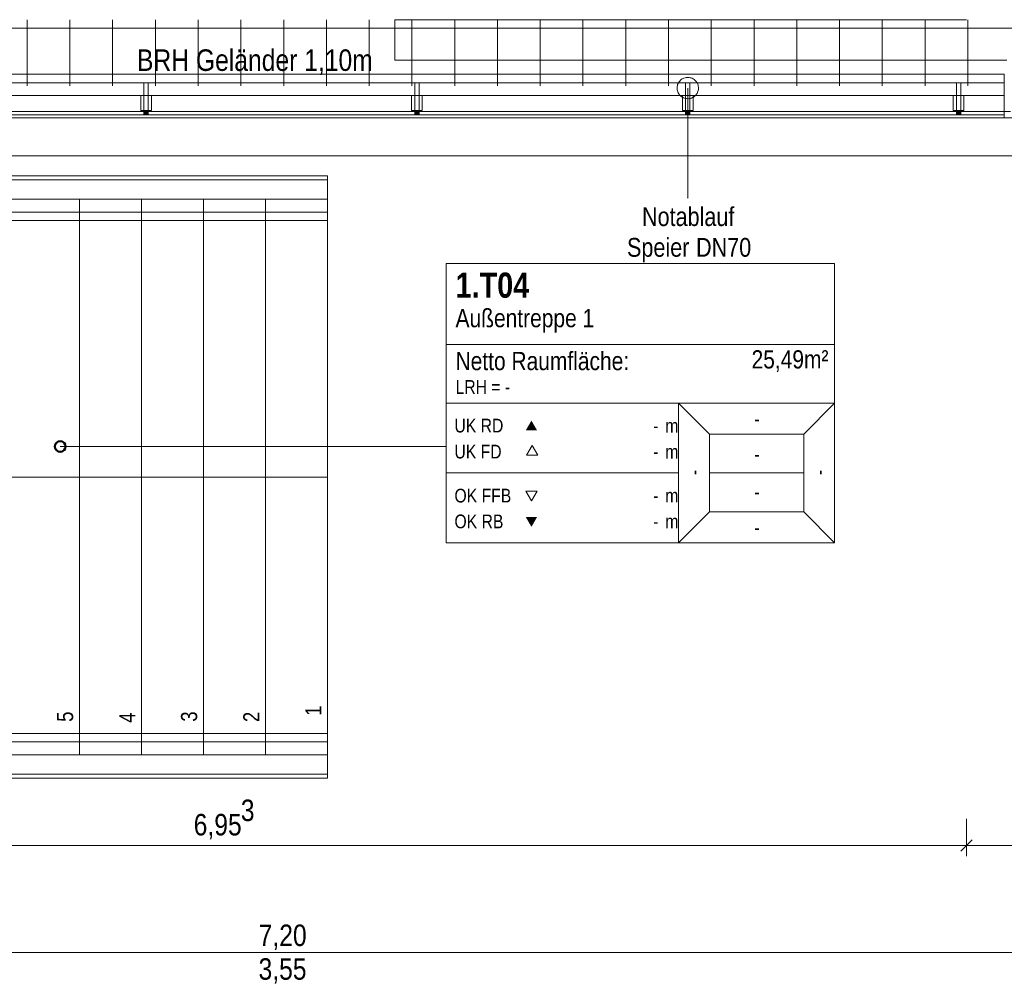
# Model space of a CAD drawing. Extents: x -1920 to 300, y 62 to 656.
# Tile 5 of 60: x -1714 to -1668, y 113 to 159. Entities that reach past the tile are written whole.
import ezdxf
from ezdxf.lldxf.tags import DXFTag

# ---------------------------------------------------------------- set-up
doc = ezdxf.new("R2010")
doc.units = 0
doc.layers.get('0').update_dxf_attribs({"lineweight": 35})
for name, color, linetype, lineweight, true_color in [('30 -33 Aussenwände- 7 Fassade_ Elemente', 7, 'Continuous', 9, 0x00aacc), ('30 -34 Innenwände- 6 Elemente', 7, 'Continuous', 9, 0xff6633), ('30 -35 Decken- 2.2 Treppen Außen', 7, 'Continuous', 9, 0x009999), ('30 -36 Dächer- 3 Dachbeläge', 7, 'Continuous', 15, 0x9999ff), ('30 -36 Dächer- 4 Dachbekleidungen', 7, 'Continuous', 9, 0xccccff), ('70 -72 Beschriftung- 1 Beschriftung allgemein', 7, 'Continuous', 9, 0xff6633), ('70 -75 Raumstempel- 1 Raumstempel', 1, 'Continuous', 50, 0xff0000), ('70 -75 Raumstempel-2 Verweislinie', 1, 'Continuous', 9, 0xff0000), ('70 -76 Bemaßung- 2 Allgemein', 9, 'Continuous', 5, 0x808080)]:
    doc.layers.add(name, color=color, linetype=linetype, lineweight=lineweight, true_color=true_color)
for name, color, linetype, lineweight in [('40 -41 Abwasser_Wasser_Gas- 2 Wasser-1', 7, 'Continuous', 15), ('60- 61 allgemeine Ausstattung- 4 Terrassen', 7, 'Continuous', 9), ('70 -71 Achsen- 1 Gebäudeachsen', 7, 'STRICHPUNKT2-A06G9HJF8I', 18)]:
    doc.layers.add(name, color=color, linetype=linetype, lineweight=lineweight)
doc.styles.get("Standard").update_dxf_attribs({"font": 'ARIALN.TTF'})
tags = doc.linetypes.add('grob-A06G9HJG8I', pattern=[14, 3, -8, 3]).pattern_tags.tags
tags[8:9] = [DXFTag(74, 4), DXFTag(75, 0), DXFTag(340, '0'), DXFTag(46, 0.0), DXFTag(50, 0.0), DXFTag(44, 0.0), DXFTag(45, 0.0)]
tags[6:7] = [DXFTag(74, 4), DXFTag(75, 0), DXFTag(340, '0'), DXFTag(46, 0.0), DXFTag(50, 0.0), DXFTag(44, 0.0), DXFTag(45, 0.0)]
tags[4:5] = [DXFTag(74, 4), DXFTag(75, 0), DXFTag(340, '0'), DXFTag(46, 0.0), DXFTag(50, 0.0), DXFTag(44, 0.0), DXFTag(45, 0.0)]
tags = doc.linetypes.add('STRICHPUNKT2-A06G9HJF8I', pattern=[12.7, 6.35, -3.175, 0, -3.175]).pattern_tags.tags
tags[10:11] = [DXFTag(74, 4), DXFTag(75, 0), DXFTag(340, '0'), DXFTag(46, 0.0), DXFTag(50, 0.0), DXFTag(44, 0.0), DXFTag(45, 0.0)]
tags[8:9] = [DXFTag(74, 4), DXFTag(75, 0), DXFTag(340, '0'), DXFTag(46, 0.0), DXFTag(50, 0.0), DXFTag(44, 0.0), DXFTag(45, 0.0)]
tags[6:7] = [DXFTag(74, 4), DXFTag(75, 0), DXFTag(340, '0'), DXFTag(46, 0.0), DXFTag(50, 0.0), DXFTag(44, 0.0), DXFTag(45, 0.0)]
tags[4:5] = [DXFTag(74, 4), DXFTag(75, 0), DXFTag(340, '0'), DXFTag(46, 0.0), DXFTag(50, 0.0), DXFTag(44, 0.0), DXFTag(45, 0.0)]

# ---------------------------------------------------------------- blocks, each defined once
blk = doc.blocks.new('Referenz-A06G9HJH8I', base_point=(-1905.787, 86.892))
at = {"layer": '30 -33 Aussenwände- 7 Fassade_ Elemente', "color": 0, "linetype": 'grob-A06G9HJG8I', "ltscale": 0.13}
for p, q in [((-1696.531, 158.542), (-1696.531, 156.642)), ((-1696.531, 156.642), (-1667.914, 156.642))]:
    blk.add_line(p, q, dxfattribs=at)
at = {"layer": '30 -33 Aussenwände- 7 Fassade_ Elemente', "color": 0, "linetype": 'Continuous', "ltscale": 0.13}
blk.add_line((-1667.731, 154.242), (-1791.881, 154.242), dxfattribs=at)
at = {"layer": '30 -33 Aussenwände- 7 Fassade_ Elemente', "color": 0}
for p, q in [((-1739.131, 153.942), (-1664.531, 153.942)), ((-1664.531, 152.172), (-1739.131, 152.172))]:
    blk.add_line(p, q, dxfattribs=at)
at = {"layer": '30 -34 Innenwände- 6 Elemente', "color": 0, "linetype": 'Continuous', "ltscale": 0.13}
for p, q in [((-1668.031, 155.992), (-1793.981, 155.992)), ((-1668.031, 155.592), (-1668.031, 155.992)), ((-1793.581, 155.592), (-1668.031, 155.592)), ((-1668.031, 154.992), (-1792.981, 154.992)), ((-1668.031, 154.092), (-1668.031, 154.992)), ((-1792.081, 154.092), (-1668.031, 154.092))]:
    blk.add_line(p, q, dxfattribs=at)
at = {"layer": '30 -35 Decken- 2.2 Treppen Außen', "color": 0, "linetype": 'Continuous', "ltscale": 0.13}
for p, q in [((-1699.681, 151.242), (-1790.081, 151.242)), ((-1699.681, 150.142), (-1699.681, 151.242)), ((-1790.081, 151.042), (-1699.681, 151.042)), ((-1699.681, 151.042), (-1699.681, 150.142)), ((-1790.081, 150.142), (-1699.681, 150.142)), ((-1711.281, 150.142), (-1714.181, 150.142)), ((-1708.381, 150.142), (-1711.281, 150.142)), ((-1711.281, 150.142), (-1711.281, 124.142)), ((-1708.381, 150.142), (-1708.381, 124.142)), ((-1705.481, 150.142), (-1708.381, 150.142)), ((-1705.481, 150.142), (-1705.481, 124.142)), ((-1702.581, 150.142), (-1705.481, 150.142)), ((-1702.581, 150.142), (-1702.581, 124.142)), ((-1699.681, 150.142), (-1702.581, 150.142)), ((-1699.681, 150.142), (-1699.681, 124.142)), ((-1790.081, 149.542), (-1699.681, 149.542)), ((-1699.681, 149.542), (-1699.681, 149.142)), ((-1699.681, 149.142), (-1790.081, 149.142)), ((-1699.681, 137.142), (-1790.081, 137.142)), ((-1699.681, 125.142), (-1790.081, 125.142)), ((-1699.681, 124.742), (-1699.681, 125.142)), ((-1790.081, 124.742), (-1699.681, 124.742)), ((-1699.681, 124.142), (-1790.081, 124.142)), ((-1711.281, 124.142), (-1714.181, 124.142)), ((-1708.381, 124.142), (-1711.281, 124.142)), ((-1705.481, 124.142), (-1708.381, 124.142)), ((-1702.581, 124.142), (-1705.481, 124.142)), ((-1699.681, 124.142), (-1702.581, 124.142)), ((-1699.681, 123.042), (-1699.681, 124.142)), ((-1699.681, 123.242), (-1699.681, 124.142)), ((-1790.081, 123.242), (-1699.681, 123.242)), ((-1790.081, 123.042), (-1699.681, 123.042))]:
    blk.add_line(p, q, dxfattribs=at)
at = {"layer": '30 -36 Dächer- 3 Dachbeläge', "color": 0, "linetype": 'Continuous', "ltscale": 0.15}
for p, q in [((-1793.581, 155.592), (-1668.031, 155.592)), ((-1668.031, 155.592), (-1668.031, 153.942)), ((-1668.031, 153.942), (-1793.581, 153.942))]:
    blk.add_line(p, q, dxfattribs=at)
at = {"layer": '30 -36 Dächer- 3 Dachbeläge', "color": 0, "lineweight": 9}
for p, q in [((-1708.064, 154.292), (-1708.264, 154.292)), ((-1708.264, 154.292), (-1708.264, 154.092)), ((-1708.064, 154.092), (-1708.064, 154.292)), ((-1695.397, 154.292), (-1695.597, 154.292)), ((-1695.597, 154.292), (-1695.597, 154.092)), ((-1695.397, 154.092), (-1695.397, 154.292)), ((-1682.731, 154.292), (-1682.931, 154.292)), ((-1682.931, 154.292), (-1682.931, 154.092)), ((-1682.731, 154.092), (-1682.731, 154.292)), ((-1670.064, 154.292), (-1670.264, 154.292)), ((-1670.264, 154.292), (-1670.264, 154.092)), ((-1670.064, 154.092), (-1670.064, 154.292))]:
    blk.add_line(p, q, dxfattribs=at)
at = {"layer": '30 -36 Dächer- 3 Dachbeläge', "color": 0, "lineweight": 0}
for points in [[(-1708.264, 154.092), (-1708.264, 154.292), (-1708.064, 154.092)], [(-1708.064, 154.092), (-1708.264, 154.292), (-1708.064, 154.292)], [(-1695.597, 154.092), (-1695.597, 154.292), (-1695.397, 154.092)], [(-1695.397, 154.092), (-1695.597, 154.292), (-1695.397, 154.292)], [(-1682.931, 154.092), (-1682.931, 154.292), (-1682.731, 154.092)], [(-1682.731, 154.092), (-1682.931, 154.292), (-1682.731, 154.292)], [(-1670.264, 154.092), (-1670.264, 154.292), (-1670.064, 154.092)], [(-1670.064, 154.092), (-1670.264, 154.292), (-1670.064, 154.292)]]:
    blk.add_solid(points, dxfattribs=at)
at = {"layer": '30 -36 Dächer- 4 Dachbekleidungen', "color": 0, "linetype": 'Continuous', "ltscale": 0.13}
for p, q in [((-1668.031, 155.992), (-1793.981, 155.992)), ((-1668.031, 155.592), (-1668.031, 155.992)), ((-1793.581, 155.592), (-1668.031, 155.592)), ((-1708.064, 155.592), (-1708.264, 155.592)), ((-1708.264, 155.592), (-1708.264, 154.992)), ((-1708.064, 154.992), (-1708.064, 155.592)), ((-1695.397, 155.592), (-1695.597, 155.592)), ((-1695.597, 155.592), (-1695.597, 154.992)), ((-1695.397, 154.992), (-1695.397, 155.592)), ((-1682.731, 155.592), (-1682.931, 155.592)), ((-1682.931, 155.592), (-1682.931, 154.992)), ((-1682.731, 154.992), (-1682.731, 155.592)), ((-1670.064, 155.592), (-1670.264, 155.592)), ((-1670.264, 155.592), (-1670.264, 154.992)), ((-1670.064, 154.992), (-1670.064, 155.592)), ((-1668.031, 154.992), (-1792.981, 154.992)), ((-1708.414, 154.992), (-1708.414, 154.292)), ((-1708.264, 154.292), (-1708.264, 154.992)), ((-1708.064, 154.992), (-1708.064, 154.292)), ((-1707.914, 154.992), (-1707.914, 154.292)), ((-1695.747, 154.992), (-1695.747, 154.292)), ((-1695.597, 154.292), (-1695.597, 154.992)), ((-1695.397, 154.992), (-1695.397, 154.292)), ((-1695.247, 154.992), (-1695.247, 154.292)), ((-1683.081, 154.992), (-1683.081, 154.292)), ((-1682.931, 154.292), (-1682.931, 154.992)), ((-1682.731, 154.992), (-1682.731, 154.292)), ((-1682.581, 154.992), (-1682.581, 154.292)), ((-1670.414, 154.992), (-1670.414, 154.292)), ((-1670.264, 154.292), (-1670.264, 154.992)), ((-1670.064, 154.992), (-1670.064, 154.292)), ((-1669.914, 154.992), (-1669.914, 154.292)), ((-1668.031, 154.092), (-1668.031, 154.992)), ((-1708.414, 154.292), (-1708.264, 154.292)), ((-1708.064, 154.292), (-1708.264, 154.292)), ((-1707.914, 154.292), (-1708.064, 154.292)), ((-1695.747, 154.292), (-1695.597, 154.292)), ((-1695.397, 154.292), (-1695.597, 154.292)), ((-1695.247, 154.292), (-1695.397, 154.292)), ((-1683.081, 154.292), (-1682.931, 154.292)), ((-1682.731, 154.292), (-1682.931, 154.292)), ((-1682.581, 154.292), (-1682.731, 154.292)), ((-1670.414, 154.292), (-1670.264, 154.292)), ((-1670.064, 154.292), (-1670.264, 154.292)), ((-1669.914, 154.292), (-1670.064, 154.292)), ((-1792.081, 154.092), (-1668.031, 154.092))]:
    blk.add_line(p, q, dxfattribs=at)
at = {"layer": '40 -41 Abwasser_Wasser_Gas- 2 Wasser-1', "color": 0, "linetype": 'Continuous', "ltscale": 0.15}
for p, q in [((-1683.237, 155.634), (-1683.207, 155.672)), ((-1683.207, 155.672), (-1683.172, 155.707)), ((-1683.172, 155.707), (-1683.135, 155.739)), ((-1683.135, 155.739), (-1683.095, 155.767)), ((-1683.095, 155.767), (-1683.052, 155.791)), ((-1683.052, 155.791), (-1683.007, 155.81)), ((-1683.007, 155.81), (-1682.96, 155.825)), ((-1682.96, 155.825), (-1682.912, 155.836)), ((-1682.912, 155.836), (-1682.863, 155.841)), ((-1682.863, 155.841), (-1682.814, 155.842)), ((-1682.814, 155.842), (-1682.765, 155.838)), ((-1682.765, 155.838), (-1682.717, 155.829)), ((-1682.717, 155.829), (-1682.67, 155.816)), ((-1682.67, 155.816), (-1682.624, 155.798)), ((-1682.624, 155.798), (-1682.581, 155.775)), ((-1682.581, 155.775), (-1682.539, 155.749)), ((-1682.539, 155.749), (-1682.501, 155.718)), ((-1682.501, 155.718), (-1682.466, 155.684)), ((-1682.466, 155.684), (-1682.434, 155.647)), ((-1683.33, 155.359), (-1683.326, 155.408)), ((-1683.33, 155.31), (-1683.33, 155.359)), ((-1683.324, 155.261), (-1683.33, 155.31)), ((-1683.326, 155.408), (-1683.318, 155.456)), ((-1683.314, 155.213), (-1683.324, 155.261)), ((-1683.318, 155.456), (-1683.304, 155.503)), ((-1683.299, 155.166), (-1683.314, 155.213)), ((-1683.304, 155.503), (-1683.286, 155.549)), ((-1683.286, 155.549), (-1683.264, 155.592)), ((-1683.264, 155.592), (-1683.237, 155.634)), ((-1682.434, 155.647), (-1682.406, 155.606)), ((-1682.406, 155.606), (-1682.382, 155.564)), ((-1682.382, 155.564), (-1682.363, 155.519)), ((-1682.363, 155.519), (-1682.348, 155.472)), ((-1682.344, 155.229), (-1682.357, 155.182)), ((-1682.348, 155.472), (-1682.337, 155.424)), ((-1682.335, 155.277), (-1682.344, 155.229)), ((-1682.337, 155.424), (-1682.332, 155.375)), ((-1682.331, 155.326), (-1682.335, 155.277)), ((-1682.332, 155.375), (-1682.331, 155.326)), ((-1683.279, 155.121), (-1683.299, 155.166)), ((-1683.255, 155.078), (-1683.279, 155.121)), ((-1683.227, 155.038), (-1683.255, 155.078)), ((-1683.196, 155.001), (-1683.227, 155.038)), ((-1683.16, 154.967), (-1683.196, 155.001)), ((-1683.122, 154.936), (-1683.16, 154.967)), ((-1683.081, 154.909), (-1683.122, 154.936)), ((-1683.037, 154.887), (-1683.081, 154.909)), ((-1682.991, 154.869), (-1683.037, 154.887)), ((-1682.944, 154.856), (-1682.991, 154.869)), ((-1682.896, 154.847), (-1682.944, 154.856)), ((-1682.847, 154.843), (-1682.896, 154.847)), ((-1682.798, 154.844), (-1682.847, 154.843)), ((-1682.749, 154.849), (-1682.798, 154.844)), ((-1682.701, 154.86), (-1682.749, 154.849)), ((-1682.655, 154.875), (-1682.701, 154.86)), ((-1682.609, 154.894), (-1682.655, 154.875)), ((-1682.567, 154.918), (-1682.609, 154.894)), ((-1682.526, 154.946), (-1682.567, 154.918)), ((-1682.489, 154.978), (-1682.526, 154.946)), ((-1682.455, 155.013), (-1682.489, 154.978)), ((-1682.424, 155.051), (-1682.455, 155.013)), ((-1682.398, 155.092), (-1682.424, 155.051)), ((-1682.375, 155.136), (-1682.398, 155.092)), ((-1682.357, 155.182), (-1682.375, 155.136))]:
    blk.add_line(p, q, dxfattribs=at)
at = {"layer": '60- 61 allgemeine Ausstattung- 4 Terrassen', "color": 0}
for p, q in [((-1713.731, 155.442), (-1713.731, 158.542)), ((-1711.731, 155.442), (-1711.731, 158.542)), ((-1709.731, 155.442), (-1709.731, 158.542)), ((-1707.731, 155.442), (-1707.731, 158.542)), ((-1705.731, 155.442), (-1705.731, 158.542)), ((-1703.731, 155.442), (-1703.731, 158.542)), ((-1701.731, 155.442), (-1701.731, 158.542)), ((-1699.731, 155.442), (-1699.731, 158.542)), ((-1697.731, 155.442), (-1697.731, 158.542)), ((-1695.731, 155.442), (-1695.731, 158.542)), ((-1693.731, 155.442), (-1693.731, 158.542)), ((-1691.731, 155.442), (-1691.731, 158.542)), ((-1689.731, 155.442), (-1689.731, 158.542)), ((-1687.731, 155.442), (-1687.731, 158.542)), ((-1685.731, 155.442), (-1685.731, 158.542)), ((-1683.731, 155.442), (-1683.731, 158.542)), ((-1681.731, 155.442), (-1681.731, 158.542)), ((-1679.731, 155.442), (-1679.731, 158.542)), ((-1677.731, 155.442), (-1677.731, 158.542)), ((-1675.731, 155.442), (-1675.731, 158.542)), ((-1673.731, 155.442), (-1673.731, 158.542)), ((-1671.731, 155.442), (-1671.731, 158.542)), ((-1669.731, 155.442), (-1669.731, 158.542))]:
    blk.add_line(p, q, dxfattribs=at)
at = {"layer": '60- 61 allgemeine Ausstattung- 4 Terrassen', "color": 0, "linetype": 'grob-A06G9HJG8I', "ltscale": 0.13}
blk.add_line((-1696.531, 158.542), (-1669.8, 158.542), dxfattribs=at)
at = {"layer": '70 -71 Achsen- 1 Gebäudeachsen', "color": 0, "linetype": 'STRICHPUNKT2-A06G9HJF8I', "ltscale": 0.18}
blk.add_line((-1858.301, 158.142), (-23.361, 158.142), dxfattribs=at)
at = {"layer": '70 -72 Beschriftung- 1 Beschriftung allgemein', "color": 0, "linetype": 'Continuous', "ltscale": 0.13}
blk.add_line((-1682.831, 155.342), (-1682.831, 150.197), dxfattribs=at)
at = {"layer": '70 -72 Beschriftung- 1 Beschriftung allgemein', "color": 0, "linetype": 'Continuous', "lineweight": 5, "ltscale": 0.13}
for p, q in [((-1682.831, 150.197), (-1682.839, 150.227)), ((-1682.839, 150.227), (-1682.823, 150.227)), ((-1682.823, 150.227), (-1682.831, 150.197))]:
    blk.add_line(p, q, dxfattribs=at)
at = {"layer": '70 -72 Beschriftung- 1 Beschriftung allgemein', "color": 0, "lineweight": 0}
for points in [[(-1682.831, 150.197), (-1682.839, 150.227), (-1682.831, 150.227)], [(-1682.831, 150.197), (-1682.831, 150.227), (-1682.823, 150.227)]]:
    blk.add_solid(points, dxfattribs=at)
at = {"layer": '70 -75 Raumstempel- 1 Raumstempel', "color": 0, "lineweight": 9}
for p, q in [((-1694.126, 147.136), (-1694.126, 134.066)), ((-1675.964, 147.136), (-1694.126, 147.136)), ((-1675.964, 134.066), (-1675.964, 147.136)), ((-1675.964, 143.338), (-1694.126, 143.338)), ((-1694.126, 140.601), (-1683.261, 140.601)), ((-1681.82, 139.153), (-1683.261, 140.601)), ((-1675.964, 140.601), (-1683.261, 140.601)), ((-1683.261, 140.601), (-1683.261, 134.066)), ((-1677.405, 139.153), (-1675.964, 140.601)), ((-1681.82, 135.515), (-1681.82, 139.153)), ((-1681.82, 139.153), (-1677.405, 139.153)), ((-1677.405, 135.515), (-1677.405, 139.153)), ((-1690.107, 138.621), (-1690.368, 138.168)), ((-1689.845, 138.168), (-1690.107, 138.621)), ((-1690.368, 138.168), (-1689.845, 138.168)), ((-1694.126, 137.334), (-1683.261, 137.334)), ((-1677.405, 137.334), (-1681.82, 137.334)), ((-1690.143, 136.031), (-1690.404, 136.484)), ((-1690.404, 136.484), (-1689.881, 136.484)), ((-1689.881, 136.484), (-1690.143, 136.031)), ((-1681.82, 135.515), (-1683.261, 134.066)), ((-1681.82, 135.515), (-1677.405, 135.515)), ((-1677.405, 135.515), (-1675.964, 134.066)), ((-1675.964, 134.066), (-1694.126, 134.066))]:
    blk.add_line(p, q, dxfattribs=at)
at = {"layer": '70 -75 Raumstempel- 1 Raumstempel', "color": 0, "lineweight": 0}
for points in [[(-1689.881, 139.329), (-1690.143, 139.782), (-1690.404, 139.329)], [(-1689.881, 135.263), (-1690.143, 134.81), (-1690.404, 135.263)]]:
    blk.add_solid(points, dxfattribs=at)
at = {"layer": '70 -75 Raumstempel-2 Verweislinie', "color": 0}
blk.add_line((-1712.181, 138.568), (-1694.126, 138.568), dxfattribs=at)
at = {"layer": '70 -75 Raumstempel-2 Verweislinie', "color": 0, "linetype": 'ByBlock', "lineweight": 50, "ltscale": 0.5}
blk.add_circle((-1712.181, 138.568), 0.25, dxfattribs=at)
at = {"layer": '70 -76 Bemaßung- 2 Allgemein', "color": 0, "linetype": 'Continuous', "ltscale": 0.13}
for p, q in [((-1669.801, 121.142), (-1669.801, 119.392)), ((-1669.801, 121.142), (-1669.801, 119.392)), ((-1670.331, 119.892), (-1738.8, 119.892)), ((-1669.301, 119.892), (-1670.331, 119.892)), ((-1670.301, 119.892), (-1669.27, 119.892)), ((-1663.111, 119.892), (-1669.27, 119.892)), ((-1666.361, 114.892), (-1737.3, 114.892))]:
    blk.add_line(p, q, dxfattribs=at)
at = {"layer": '70 -76 Bemaßung- 2 Allgemein', "color": 0, "linetype": 'Continuous', "lineweight": 20, "ltscale": 0.2}
for p, q in [((-1669.535, 120.158), (-1670.066, 119.627)), ((-1670.066, 119.627), (-1669.535, 120.158))]:
    blk.add_line(p, q, dxfattribs=at)
at = {"layer": '30 -35 Decken- 2.2 Treppen Außen', "color": 0, "linetype": 'ByBlock', "ltscale": 0.13, "char_height": 0.75516, "attachment_point": 1, "rotation": 90.001}
for s, insert in [('{\\fArial Narrow;5}', (-1712.333, 125.686)), ('{\\fArial Narrow;3}', (-1706.533, 125.692)), ('{\\fArial Narrow;2}', (-1703.621, 125.674)), ('{\\fArial Narrow;1}', (-1700.721, 125.966)), ('{\\fArial Narrow;4}', (-1709.421, 125.638))]:
    blk.add_mtext(s, dxfattribs=dict(at, insert=insert))
at = {"layer": '70 -72 Beschriftung- 1 Beschriftung allgemein', "color": 0, "linetype": 'Continuous', "ltscale": 0.13, "attachment_point": 1}
for s, insert, char_height in [('{\\fArial Narrow;BRH Geländer 1,10m}', (-1708.59, 157.152), 1.00689), ('{\\fArial Narrow;Notablauf}', (-1684.971, 149.768), 0.88103), ('{\\fArial Narrow;Speier}', (-1685.672, 148.33), 0.88103), ('{\\fArial Narrow;DN70}', (-1682.443, 148.33), 0.88103)]:
    blk.add_mtext(s, dxfattribs=dict(at, insert=insert, char_height=char_height))
at = {"layer": '70 -75 Raumstempel- 1 Raumstempel', "color": 0, "linetype": 'Continuous', "ltscale": 0.5, "attachment_point": 1}
for s, insert, char_height, rotation in [('{\\fArial Narrow|b1|i0;1.T04}', (-1693.692, 146.707), 1.1768, 0), ('{\\fArial Narrow;Außentreppe 1}', (-1693.692, 145.007), 0.85585, 0), ('{\\fArial Narrow;25,49m²}', (-1679.847, 143.076), 0.85585, 0), ('{\\fArial Narrow;Netto Raumfläche:}', (-1693.692, 142.999), 0.85585, 0), ('{\\fArial Narrow;LRH = -}', (-1693.692, 141.676), 0.64189, 0), ('{\\fArial Narrow;UK RD}', (-1693.743, 139.869), 0.64189, 0), ('{\\fArial Narrow;m}', (-1683.883, 139.863), 0.64189, 0), ('{\\fArial Narrow;-}', (-1679.712, 140.185), 0.64189, 0), ('{\\fArial Narrow;-}', (-1684.443, 139.863), 0.64189, 0), ('{\\fArial Narrow;UK FD}', (-1693.743, 138.652), 0.64189, 0), ('{\\fArial Narrow;-}', (-1684.443, 138.647), 0.64189, 0), ('{\\fArial Narrow;m}', (-1683.883, 138.647), 0.64189, 0), ('{\\fArial Narrow;-}', (-1679.712, 138.53), 0.64189, 0), ('{\\fArial Narrow;-}', (-1682.862, 137.234), 0.64189, 90), ('{\\fArial Narrow;-}', (-1677.006, 137.234), 0.64189, 90), ('{\\fArial Narrow;OK FFB}', (-1693.743, 136.592), 0.64189, 0), ('{\\fArial Narrow;m}', (-1683.883, 136.592), 0.64189, 0), ('{\\fArial Narrow;-}', (-1679.712, 136.762), 0.64189, 0), ('{\\fArial Narrow;-}', (-1684.443, 136.592), 0.64189, 0), ('{\\fArial Narrow;OK RB}', (-1693.743, 135.385), 0.64189, 0), ('{\\fArial Narrow;-}', (-1684.443, 135.385), 0.64189, 0), ('{\\fArial Narrow;m}', (-1683.883, 135.385), 0.64189, 0), ('{\\fArial Narrow;-}', (-1679.712, 135.1), 0.64189, 0)]:
    blk.add_mtext(s, dxfattribs=dict(at, insert=insert, char_height=char_height, rotation=rotation))
at = {"layer": '70 -76 Bemaßung- 2 Allgemein', "color": 0, "linetype": 'Continuous', "ltscale": 0.13, "char_height": 1.00689, "attachment_point": 1}
for s, insert in [('{\\fArial Narrow;3}', (-1703.734, 122.048)), ('{\\fArial Narrow;6,95}', (-1705.939, 121.377)), ('{\\fArial Narrow;7,20}', (-1702.9, 116.2)), ('{\\fArial Narrow;3,55}', (-1702.906, 114.624))]:
    blk.add_mtext(s, dxfattribs=dict(at, insert=insert))

msp = doc.modelspace()

# ---------------------------------------------------------------- block references
at = {"color": 8, "lineweight": 25, "ltscale": 0.25, "true_color": 0x808080}
msp.add_blockref('Referenz-A06G9HJH8I', (-1905.787, 86.892), dxfattribs=at)

doc.saveas('drawing.dxf')
